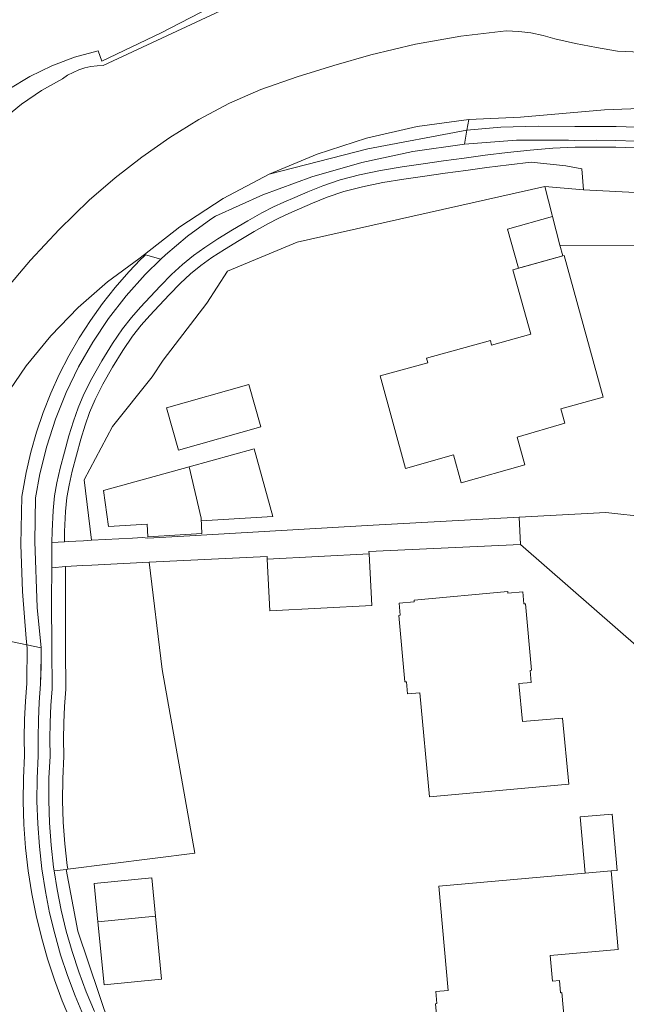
# Model space of a CAD drawing. Extents: x 140829 to 145054, y 448512 to 451778.
# Tile 137 of 152: x 144248 to 144292, y 450975 to 451046. Entities that reach past the tile are written whole.
import ezdxf

# ---------------------------------------------------------------- set-up
doc = ezdxf.new("R2010")
doc.units = 0
doc.header["$MEASUREMENT"] = 0
for name, color, linetype in [('geometrie2dBegroeidTerreindeel', 7, 'Continuous'), ('geometrie2dGebouwinstallatie', 7, 'Continuous'), ('geometrie2dGrondvlak', 7, 'Continuous'), ('geometrie2dOnbegroeidTerreindeel', 7, 'Continuous'), ('geometrie2dOndersteunendWaterdeel', 7, 'Continuous'), ('geometrie2dOverigeConstructie', 7, 'Continuous'), ('geometrie2dWaterdeel', 7, 'Continuous'), ('geometrie2dWegdeel', 7, 'Continuous')]:
    doc.layers.add(name, color=color, linetype=linetype)

msp = doc.modelspace()

# ---------------------------------------------------------------- linework, layer by layer
at = {"layer": 'geometrie2dBegroeidTerreindeel', "linetype": 'Continuous', "lineweight": 0}
for p, q in [((144284.785, 451038.99), (144290.873, 451039.537)), ((144290.873, 451039.537), (144296.972, 451039.743)), ((144277.277, 451038.31), (144281.015, 451038.82)), ((144281.015, 451038.82), (144280.886, 451038.043)), ((144280.886, 451038.043), (144281.015, 451038.82)), ((144281.015, 451038.82), (144284.785, 451038.99)), ((144273.6, 451037.48), (144277.277, 451038.31)), ((144283.361, 451038.263), (144280.886, 451038.043)), ((144280.886, 451038.043), (144283.361, 451038.263)), ((144286.064, 451038.352), (144283.361, 451038.263)), ((144283.361, 451038.263), (144286.064, 451038.352)), ((144283.361, 451038.263), (144283.361, 451038.263)), ((144288.729, 451038.308), (144286.064, 451038.352)), ((144286.064, 451038.352), (144288.729, 451038.308)), ((144290.282, 451038.326), (144288.729, 451038.308)), ((144288.729, 451038.308), (144290.282, 451038.326)), ((144291.727, 451038.311), (144290.282, 451038.326)), ((144290.282, 451038.326), (144291.727, 451038.311)), ((144293.185, 451038.26), (144291.727, 451038.311)), ((144291.727, 451038.311), (144293.185, 451038.26)), ((144270.003, 451036.32), (144273.6, 451037.48)), ((144280.886, 451038.043), (144273.687, 451036.697)), ((144273.687, 451036.697), (144280.886, 451038.043)), ((144280.886, 451038.043), (144280.718, 451037.041)), ((144280.718, 451037.041), (144280.886, 451038.043)), ((144273.687, 451036.697), (144266.527, 451034.851)), ((144266.527, 451034.851), (144273.687, 451036.697)), ((144280.705, 451037.04), (144276.959, 451036.503)), ((144280.718, 451037.041), (144280.705, 451037.04)), ((144284.483, 451037.315), (144280.718, 451037.041)), ((144288.26, 451037.325), (144284.483, 451037.315)), ((144285.472, 451036.611), (144287.119, 451036.742)), ((144287.119, 451036.742), (144288.739, 451036.808)), ((144288.727, 451037.308), (144288.26, 451037.325)), ((144290.283, 451037.326), (144288.727, 451037.308)), ((144288.739, 451036.808), (144290.282, 451036.826)), ((144290.282, 451036.826), (144291.693, 451036.811)), ((144291.704, 451037.311), (144290.283, 451037.326)), ((144291.693, 451036.811), (144293.109, 451036.762)), ((144293.135, 451037.261), (144291.704, 451037.311)), ((144266.527, 451034.851), (144270.003, 451036.32)), ((144276.959, 451036.503), (144273.26, 451035.706)), ((144279.196, 451035.815), (144280.682, 451036.016)), ((144280.682, 451036.016), (144282.222, 451036.224)), ((144282.222, 451036.224), (144283.829, 451036.43)), ((144283.829, 451036.43), (144285.472, 451036.611)), ((144273.26, 451035.706), (144269.626, 451034.654)), ((144274.613, 451035.124), (144276.178, 451035.381)), ((144276.178, 451035.381), (144277.711, 451035.606)), ((144277.711, 451035.606), (144279.196, 451035.815)), ((144280.803, 451035.126), (144282.34, 451035.333)), ((144282.34, 451035.333), (144280.803, 451035.126)), ((144282.34, 451035.333), (144283.935, 451035.538)), ((144283.935, 451035.538), (144282.34, 451035.333)), ((144283.935, 451035.538), (144285.557, 451035.717)), ((144285.557, 451035.717), (144283.935, 451035.538)), ((144285.557, 451035.717), (144288.061, 451035.454)), ((144288.061, 451035.454), (144285.557, 451035.717)), ((144288.061, 451035.454), (144289.224, 451035.231)), ((144289.224, 451035.231), (144288.061, 451035.454)), ((144263.192, 451033.082), (144266.527, 451034.851)), ((144269.626, 451034.654), (144266.073, 451033.35)), ((144266.527, 451034.851), (144266.527, 451034.851)), ((144271.683, 451034.445), (144273.089, 451034.817)), ((144273.089, 451034.817), (144274.613, 451035.124)), ((144276.317, 451034.494), (144277.839, 451034.717)), ((144277.839, 451034.717), (144276.317, 451034.494)), ((144277.839, 451034.717), (144279.318, 451034.926)), ((144279.318, 451034.926), (144277.839, 451034.717)), ((144279.318, 451034.926), (144280.803, 451035.126)), ((144280.803, 451035.126), (144279.318, 451034.926)), ((144289.224, 451035.231), (144289.364, 451033.726)), ((144289.364, 451033.726), (144289.224, 451035.231)), ((144286.547, 451033.968), (144268.559, 451029.925)), ((144269.322, 451033.573), (144270.424, 451034.015)), ((144270.424, 451034.015), (144271.683, 451034.445)), ((144271.943, 451033.585), (144273.292, 451033.942)), ((144273.292, 451033.942), (144271.943, 451033.585)), ((144273.292, 451033.942), (144274.774, 451034.241)), ((144274.774, 451034.241), (144273.292, 451033.942)), ((144274.774, 451034.241), (144276.317, 451034.494)), ((144276.317, 451034.494), (144274.774, 451034.241)), ((144286.547, 451033.968), (144289.364, 451033.726)), ((144287.642, 451029.688), (144286.547, 451033.968)), ((144286.547, 451033.968), (144286.547, 451033.968)), ((144289.364, 451033.726), (144286.547, 451033.968)), ((144266.073, 451033.35), (144262.626, 451031.804)), ((144267.591, 451032.826), (144268.382, 451033.17)), ((144268.382, 451033.17), (144269.322, 451033.573)), ((144269.666, 451032.743), (144270.737, 451033.172)), ((144270.737, 451033.172), (144269.666, 451032.743)), ((144270.737, 451033.172), (144271.943, 451033.585)), ((144271.943, 451033.585), (144270.737, 451033.172)), ((144289.364, 451033.726), (144342.143, 451030.959)), ((144342.143, 451030.959), (144289.364, 451033.726)), ((144260.028, 451031.034), (144263.192, 451033.082)), ((144265.993, 451032.036), (144266.839, 451032.475)), ((144266.839, 451032.475), (144267.591, 451032.826)), ((144268.738, 451032.345), (144269.666, 451032.743)), ((144269.666, 451032.743), (144268.738, 451032.345)), ((144262.626, 451031.804), (144262.284, 451031.575)), ((144264.975, 451031.46), (144265.993, 451032.036)), ((144266.421, 451031.246), (144267.236, 451031.669)), ((144267.236, 451031.669), (144266.421, 451031.246)), ((144267.236, 451031.669), (144267.96, 451032.007)), ((144267.96, 451032.007), (144267.236, 451031.669)), ((144267.96, 451032.007), (144268.738, 451032.345)), ((144268.738, 451032.345), (144267.96, 451032.007)), ((144257.47, 451029.024), (144260.028, 451031.034)), ((144262.284, 451031.575), (144260.601, 451030.345)), ((144263.873, 451030.805), (144264.975, 451031.46)), ((144265.426, 451030.682), (144266.421, 451031.246)), ((144266.421, 451031.246), (144265.426, 451030.682)), ((144260.601, 451030.345), (144259.009, 451029.002)), ((144262.805, 451030.145), (144263.873, 451030.805)), ((144264.34, 451030.037), (144265.426, 451030.682)), ((144265.426, 451030.682), (144264.34, 451030.037)), ((144261.026, 451028.941), (144261.863, 451029.535)), ((144261.863, 451029.535), (144262.805, 451030.145)), ((144263.285, 451029.386), (144264.34, 451030.037)), ((144264.34, 451030.037), (144263.285, 451029.386)), ((144268.559, 451029.925), (144263.512, 451027.8)), ((144310.022, 451029.643), (144287.642, 451029.688)), ((144257.065, 451028.706), (144257.47, 451029.024)), ((144257.393, 451028.852), (144257.192, 451028.643)), ((144257.192, 451028.643), (144257.393, 451028.852)), ((144257.552, 451029), (144257.393, 451028.852)), ((144257.393, 451028.852), (144257.552, 451029)), ((144257.47, 451029.024), (144257.552, 451029)), ((144257.552, 451029), (144257.47, 451029.024)), ((144257.47, 451029.024), (144257.47, 451029.024)), ((144257.552, 451029), (144258.655, 451028.676)), ((144258.655, 451028.676), (144257.552, 451029)), ((144259.009, 451029.002), (144258.655, 451028.676)), ((144260.235, 451028.299), (144261.026, 451028.941)), ((144262.367, 451028.791), (144263.285, 451029.386)), ((144263.285, 451029.386), (144262.367, 451028.791)), ((144254.779, 451027.03), (144257.065, 451028.706)), ((144257.192, 451028.643), (144256.346, 451027.767)), ((144256.346, 451027.767), (144257.192, 451028.643)), ((144258.655, 451028.676), (144257.527, 451027.562)), ((144259.437, 451027.556), (144260.235, 451028.299)), ((144260.824, 451027.62), (144261.57, 451028.225)), ((144261.57, 451028.225), (144260.824, 451027.62)), ((144261.57, 451028.225), (144262.367, 451028.791)), ((144262.367, 451028.791), (144261.57, 451028.225)), ((144256.346, 451027.767), (144255.353, 451026.632)), ((144255.353, 451026.632), (144256.346, 451027.767)), ((144257.527, 451027.562), (144256.143, 451026.018)), ((144258.64, 451026.745), (144259.437, 451027.556)), ((144260.063, 451026.912), (144260.824, 451027.62)), ((144260.824, 451027.62), (144260.063, 451026.912)), ((144263.512, 451027.8), (144261.988, 451025.476)), ((144252.645, 451025.164), (144254.779, 451027.03)), ((144257.877, 451025.934), (144258.64, 451026.745)), ((144259.288, 451026.123), (144260.063, 451026.912)), ((144260.063, 451026.912), (144259.288, 451026.123)), ((144255.353, 451026.632), (144254.417, 451025.45)), ((144254.417, 451025.45), (144255.353, 451026.632)), ((144256.143, 451026.018), (144254.87, 451024.379)), ((144258.534, 451025.321), (144259.288, 451026.123)), ((144259.288, 451026.123), (144258.534, 451025.321)), ((144254.417, 451025.45), (144253.54, 451024.224)), ((144253.54, 451024.224), (144254.417, 451025.45)), ((144257.182, 451025.185), (144257.877, 451025.934)), ((144257.849, 451024.583), (144258.534, 451025.321)), ((144258.534, 451025.321), (144257.849, 451024.583)), ((144261.988, 451025.476), (144258.836, 451021.33)), ((144250.67, 451023.119), (144252.645, 451025.164)), ((144256.537, 451024.452), (144257.182, 451025.185)), ((144257.229, 451023.878), (144257.849, 451024.583)), ((144257.849, 451024.583), (144257.229, 451023.878)), ((144253.54, 451024.224), (144252.725, 451022.956)), ((144252.725, 451022.956), (144253.54, 451024.224)), ((144254.87, 451024.379), (144253.714, 451022.656)), ((144255.879, 451023.612), (144256.537, 451024.452)), ((144256.603, 451023.08), (144257.229, 451023.878)), ((144257.229, 451023.878), (144256.603, 451023.08)), ((144248.876, 451020.924), (144250.67, 451023.119)), ((144255.148, 451022.545), (144255.879, 451023.612)), ((144255.901, 451022.054), (144256.603, 451023.08)), ((144256.603, 451023.08), (144255.901, 451022.054)), ((144252.725, 451022.956), (144251.971, 451021.649)), ((144251.971, 451021.649), (144252.725, 451022.956)), ((144253.714, 451022.656), (144252.682, 451020.857)), ((144254.372, 451021.293), (144255.148, 451022.545)), ((144251.971, 451021.649), (144251.284, 451020.306)), ((144251.284, 451020.306), (144251.971, 451021.649)), ((144255.145, 451020.835), (144255.901, 451022.054)), ((144255.901, 451022.054), (144255.145, 451020.835)), ((144253.649, 451020.014), (144254.372, 451021.293)), ((144258.836, 451021.33), (144258.029, 451020.131)), ((144247.283, 451018.58), (144248.876, 451020.924)), ((144251.284, 451020.306), (144250.664, 451018.932)), ((144250.664, 451018.932), (144251.284, 451020.306)), ((144252.682, 451020.857), (144251.777, 451018.99)), ((144254.441, 451019.59), (144255.145, 451020.835)), ((144255.145, 451020.835), (144254.441, 451019.59)), ((144253.069, 451018.869), (144253.649, 451020.014)), ((144253.884, 451018.489), (144254.441, 451019.59)), ((144254.441, 451019.59), (144253.884, 451018.489)), ((144258.025, 451020.126), (144255.143, 451016.516)), ((144258.029, 451020.131), (144258.025, 451020.126)), ((144250.664, 451018.932), (144250.111, 451017.529)), ((144250.111, 451017.529), (144250.664, 451018.932)), ((144251.777, 451018.99), (144251.006, 451017.064)), ((144252.644, 451017.873), (144253.069, 451018.869)), ((144253.483, 451017.548), (144253.884, 451018.489)), ((144253.884, 451018.489), (144253.483, 451017.548)), ((144250.111, 451017.529), (144249.627, 451016.101)), ((144249.627, 451016.101), (144250.111, 451017.529)), ((144252.306, 451016.904), (144252.644, 451017.873)), ((144253.161, 451016.626), (144253.483, 451017.548)), ((144253.483, 451017.548), (144253.161, 451016.626)), ((144251.006, 451017.064), (144250.37, 451015.09)), ((144251.986, 451015.84), (144252.306, 451016.904)), ((144249.627, 451016.101), (144249.215, 451014.651)), ((144249.215, 451014.651), (144249.627, 451016.101)), ((144252.849, 451015.59), (144253.161, 451016.626)), ((144253.161, 451016.626), (144252.849, 451015.59)), ((144255.143, 451016.516), (144253.102, 451012.644)), ((144251.659, 451014.665), (144251.986, 451015.84)), ((144252.527, 451014.433), (144252.849, 451015.59)), ((144252.849, 451015.59), (144252.527, 451014.433)), ((144249.215, 451014.651), (144248.874, 451013.181)), ((144248.874, 451013.181), (144249.215, 451014.651)), ((144250.37, 451015.09), (144249.874, 451013.076)), ((144251.356, 451013.489), (144251.659, 451014.665)), ((144252.229, 451013.275), (144252.527, 451014.433)), ((144252.527, 451014.433), (144252.229, 451013.275)), ((144248.874, 451013.181), (144248.607, 451011.708)), ((144248.607, 451011.708), (144248.874, 451013.181)), ((144249.874, 451013.076), (144249.564, 451011.347)), ((144251.11, 451012.428), (144251.356, 451013.489)), ((144251.991, 451012.246), (144252.229, 451013.275)), ((144252.229, 451013.275), (144251.991, 451012.246)), ((144250.94, 451011.488), (144251.11, 451012.428)), ((144253.102, 451012.644), (144253.628, 451008.255)), ((144248.607, 451011.708), (144248.566, 451011.432)), ((144248.566, 451011.432), (144248.607, 451011.708)), ((144251.83, 451011.362), (144251.991, 451012.246)), ((144251.991, 451012.246), (144251.83, 451011.362)), ((144248.566, 451011.432), (144248.501, 451007.956)), ((144248.501, 451007.956), (144248.566, 451011.432)), ((144249.564, 451011.347), (144249.5, 451008.173)), ((144250.83, 451010.409), (144250.94, 451011.488)), ((144251.726, 451010.345), (144251.83, 451011.362)), ((144251.83, 451011.362), (144251.726, 451010.345)), ((144250.765, 451008.905), (144250.83, 451010.409)), ((144251.663, 451008.88), (144251.726, 451010.345)), ((144251.726, 451010.345), (144251.663, 451008.88)), ((144250.754, 451008.103), (144250.765, 451008.905)), ((144251.653, 451008.151), (144251.663, 451008.88)), ((144251.663, 451008.88), (144251.653, 451008.151)), ((144249.5, 451008.173), (144249.681, 451003.362)), ((144251.653, 451008.151), (144250.754, 451008.103)), ((144251.93, 451008.165), (144251.653, 451008.151)), ((144253.05, 451008.225), (144251.93, 451008.165)), ((144253.628, 451008.255), (144253.05, 451008.225)), ((144253.628, 451008.255), (144253.628, 451008.255)), ((144248.501, 451007.956), (144248.605, 451004.524)), ((144248.605, 451004.524), (144248.501, 451007.956)), ((144253.652, 451006.456), (144257.81, 451006.661)), ((144257.81, 451006.661), (144258.76, 450998.854)), ((144250.73, 451003.929), (144250.735, 451006.258)), ((144250.735, 451006.258), (144251.735, 451006.339)), ((144251.735, 451006.256), (144251.73, 451003.928)), ((144251.73, 451003.928), (144251.735, 451006.256)), ((144251.735, 451006.339), (144252.96, 451006.422)), ((144251.735, 451006.339), (144251.735, 451006.256)), ((144251.735, 451006.256), (144251.735, 451006.339)), ((144252.96, 451006.422), (144253.652, 451006.456)), ((144248.605, 451004.524), (144248.876, 451001.11)), ((144248.876, 451001.11), (144248.605, 451004.524)), ((144250.738, 451000.372), (144250.73, 451003.929)), ((144251.73, 451003.928), (144251.738, 451000.377)), ((144251.738, 451000.377), (144251.73, 451003.928)), ((144249.681, 451003.362), (144249.957, 451000.431)), ((144248.926, 451000.653), (144239.781, 451002.62)), ((144239.781, 451002.62), (144248.926, 451000.653)), ((144248.876, 451001.11), (144248.926, 451000.653)), ((144248.926, 451000.653), (144248.876, 451001.11)), ((144249.957, 451000.431), (144248.926, 451000.653)), ((144248.926, 451000.653), (144248.926, 451000.653)), ((144248.926, 451000.653), (144248.956, 451000.38)), ((144248.956, 451000.38), (144248.926, 451000.653)), ((144248.926, 451000.653), (144249.957, 451000.431)), ((144248.956, 451000.38), (144248.937, 450998.076)), ((144248.937, 450998.076), (144248.956, 451000.38)), ((144249.957, 451000.431), (144249.963, 450999.771)), ((144250.761, 450997.463), (144250.738, 451000.372)), ((144251.738, 451000.377), (144251.761, 450997.432)), ((144251.761, 450997.432), (144251.738, 451000.377)), ((144249.963, 450999.771), (144249.928, 450997.791)), ((144258.76, 450998.854), (144261.12, 450985.518)), ((144248.937, 450998.076), (144248.929, 450997.846)), ((144248.929, 450997.846), (144248.937, 450998.076)), ((144248.929, 450997.846), (144248.832, 450996.557)), ((144248.832, 450996.557), (144248.929, 450997.846)), ((144249.928, 450997.791), (144249.83, 450996.495)), ((144250.674, 450996.244), (144250.761, 450997.463)), ((144251.761, 450997.432), (144251.672, 450996.187)), ((144251.672, 450996.187), (144251.761, 450997.432)), ((144248.832, 450996.557), (144248.768, 450995.231)), ((144248.768, 450995.231), (144248.832, 450996.557)), ((144249.83, 450996.495), (144249.767, 450995.198)), ((144250.621, 450995.023), (144250.674, 450996.244)), ((144251.672, 450996.187), (144251.621, 450994.993)), ((144251.621, 450994.993), (144251.672, 450996.187)), ((144248.768, 450995.231), (144248.744, 450993.902)), ((144248.744, 450993.902), (144248.768, 450995.231)), ((144249.767, 450995.198), (144249.744, 450993.898)), ((144250.601, 450993.801), (144250.621, 450995.023)), ((144251.621, 450994.993), (144251.601, 450993.799)), ((144251.601, 450993.799), (144251.621, 450994.993)), ((144248.744, 450993.902), (144248.756, 450992.618)), ((144248.756, 450992.618), (144248.744, 450993.902)), ((144249.744, 450993.898), (144249.756, 450992.599)), ((144250.615, 450992.579), (144250.601, 450993.801)), ((144251.601, 450993.799), (144251.615, 450992.56)), ((144251.615, 450992.56), (144251.601, 450993.799)), ((144248.756, 450992.618), (144248.676, 450990.98)), ((144248.676, 450990.98), (144248.756, 450992.618)), ((144249.756, 450992.599), (144249.676, 450990.952)), ((144250.535, 450990.96), (144250.615, 450992.579)), ((144251.615, 450992.56), (144251.535, 450990.931)), ((144251.535, 450990.931), (144251.615, 450992.56)), ((144248.676, 450990.98), (144248.662, 450989.291)), ((144248.662, 450989.291), (144248.676, 450990.98)), ((144249.676, 450990.952), (144249.662, 450989.303)), ((144250.52, 450989.339), (144250.535, 450990.96)), ((144251.535, 450990.931), (144251.52, 450989.351)), ((144251.52, 450989.351), (144251.535, 450990.931)), ((144248.662, 450989.291), (144248.717, 450987.601)), ((144248.717, 450987.601), (144248.662, 450989.291)), ((144248.662, 450989.291), (144248.662, 450989.291)), ((144249.662, 450989.303), (144249.716, 450987.654)), ((144250.571, 450987.719), (144250.52, 450989.339)), ((144251.52, 450989.351), (144251.57, 450987.772)), ((144251.57, 450987.772), (144251.52, 450989.351)), ((144248.717, 450987.601), (144248.84, 450985.916)), ((144248.84, 450985.916), (144248.717, 450987.601)), ((144249.716, 450987.654), (144249.836, 450986.009)), ((144250.69, 450986.103), (144250.571, 450987.719)), ((144251.57, 450987.772), (144251.685, 450986.195)), ((144251.685, 450986.195), (144251.57, 450987.772)), ((144251.57, 450987.772), (144251.57, 450987.772)), ((144248.84, 450985.916), (144249.032, 450984.236)), ((144249.032, 450984.236), (144248.84, 450985.916)), ((144249.836, 450986.009), (144250.023, 450984.37)), ((144250.873, 450984.491), (144250.69, 450986.103)), ((144251.685, 450986.195), (144251.865, 450984.626)), ((144251.865, 450984.626), (144251.685, 450986.195)), ((144261.12, 450985.518), (144251.907, 450984.348)), ((144250.915, 450984.226), (144250.873, 450984.491)), ((144251.865, 450984.626), (144251.902, 450984.381)), ((144251.902, 450984.381), (144251.865, 450984.626)), ((144249.032, 450984.236), (144249.293, 450982.566)), ((144249.293, 450982.566), (144249.032, 450984.236)), ((144250.023, 450984.37), (144250.278, 450982.741)), ((144250.915, 450984.226), (144251.783, 450984.333)), ((144251.783, 450984.333), (144250.915, 450984.226)), ((144251.123, 450982.89), (144250.915, 450984.226)), ((144250.915, 450984.226), (144250.915, 450984.226)), ((144251.907, 450984.348), (144251.783, 450984.333)), ((144251.783, 450984.333), (144252.622, 450979.851)), ((144251.902, 450984.381), (144251.907, 450984.348)), ((144251.907, 450984.348), (144251.902, 450984.381)), ((144249.293, 450982.566), (144249.607, 450980.979)), ((144249.607, 450980.979), (144249.293, 450982.566)), ((144250.278, 450982.741), (144250.584, 450981.193)), ((144251.426, 450981.368), (144251.123, 450982.89)), ((144251.123, 450982.89), (144251.123, 450982.89)), ((144249.607, 450980.979), (144249.986, 450979.405)), ((144249.986, 450979.405), (144249.607, 450980.979)), ((144250.584, 450981.193), (144250.953, 450979.659)), ((144251.789, 450979.859), (144251.426, 450981.368)), ((144250.953, 450979.659), (144251.384, 450978.141)), ((144252.214, 450978.366), (144251.789, 450979.859)), ((144252.622, 450979.851), (144256.909, 450967.234)), ((144249.986, 450979.405), (144250.428, 450977.849)), ((144250.428, 450977.849), (144249.986, 450979.405)), ((144251.384, 450978.141), (144251.877, 450976.642)), ((144252.7, 450976.892), (144252.214, 450978.366)), ((144250.428, 450977.849), (144250.933, 450976.31)), ((144250.933, 450976.31), (144250.428, 450977.849)), ((144251.877, 450976.642), (144252.43, 450975.164)), ((144253.244, 450975.438), (144252.7, 450976.892)), ((144250.933, 450976.31), (144251.501, 450974.795)), ((144251.501, 450974.795), (144250.933, 450976.31)), ((144252.43, 450975.164), (144253.043, 450973.71)), ((144253.849, 450974.009), (144253.244, 450975.438)), ((144251.501, 450974.795), (144252.105, 450973.361)), ((144252.105, 450973.361), (144251.501, 450974.795))]:
    msp.add_line(p, q, dxfattribs=at)
at = {"layer": 'geometrie2dGebouwinstallatie', "linetype": 'Continuous', "lineweight": 0}
for p, q in [((144283.845, 451030.868), (144287.109, 451031.77)), ((144287.109, 451031.77), (144287.642, 451029.688)), ((144284.632, 451028.022), (144283.845, 451030.868)), ((144287.642, 451029.688), (144287.856, 451028.913)), ((144287.856, 451028.913), (144284.632, 451028.022)), ((144284.632, 451028.022), (144284.632, 451028.022)), ((144260.705, 451013.588), (144265.442, 451014.894)), ((144265.442, 451014.894), (144266.797, 451009.98)), ((144261.577, 451009.85), (144260.705, 451013.588)), ((144261.586, 451009.669), (144261.577, 451009.85)), ((144266.797, 451009.98), (144261.586, 451009.669)), ((144261.586, 451009.669), (144261.586, 451009.669)), ((144254.093, 450980.535), (144258.272, 450980.943)), ((144258.272, 450980.943), (144258.719, 450976.364)), ((144254.539, 450975.957), (144254.093, 450980.535)), ((144254.093, 450980.535), (144254.093, 450980.535)), ((144258.719, 450976.364), (144254.539, 450975.957))]:
    msp.add_line(p, q, dxfattribs=at)
at = {"layer": 'geometrie2dGrondvlak', "linetype": 'Continuous', "lineweight": 0}
for p, q in [((144284.225, 451027.91), (144287.945, 451028.938)), ((144287.945, 451028.938), (144290.784, 451018.664)), ((144285.519, 451023.226), (144284.225, 451027.91)), ((144282.676, 451022.44), (144285.519, 451023.226)), ((144285.519, 451023.226), (144285.519, 451023.226)), ((144277.953, 451021.477), (144282.588, 451022.758)), ((144282.588, 451022.758), (144282.676, 451022.44)), ((144274.58, 451020.202), (144278.041, 451021.158)), ((144278.041, 451021.158), (144277.953, 451021.477)), ((144276.437, 451013.475), (144274.58, 451020.202)), ((144290.784, 451018.664), (144287.698, 451017.811)), ((144287.698, 451017.811), (144287.987, 451016.751)), ((144287.987, 451016.751), (144284.528, 451015.75)), ((144284.528, 451015.75), (144285.094, 451013.73)), ((144279.906, 451014.473), (144276.437, 451013.475)), ((144280.481, 451012.419), (144279.906, 451014.473)), ((144254.495, 451011.875), (144260.705, 451013.588)), ((144260.705, 451013.588), (144261.577, 451009.85)), ((144285.094, 451013.73), (144280.481, 451012.419)), ((144254.851, 451009.266), (144254.495, 451011.875)), ((144254.495, 451011.875), (144254.495, 451011.875)), ((144261.577, 451009.85), (144261.633, 451008.747)), ((144257.676, 451009.435), (144254.851, 451009.266)), ((144257.705, 451008.494), (144257.676, 451009.435)), ((144261.633, 451008.747), (144257.705, 451008.494)), ((144266.386, 451006.886), (144273.777, 451007.277)), ((144266.586, 451003.117), (144266.386, 451006.886)), ((144273.777, 451007.277), (144273.976, 451003.507)), ((144273.777, 451007.277), (144273.777, 451007.277)), ((144277.046, 451003.894), (144283.852, 451004.523)), ((144283.852, 451004.523), (144283.863, 451004.413)), ((144283.863, 451004.413), (144284.95, 451004.514)), ((144284.95, 451004.514), (144285.032, 451003.636)), ((144284.95, 451004.514), (144284.95, 451004.514)), ((144275.967, 451003.683), (144277.056, 451003.784)), ((144277.056, 451003.784), (144277.046, 451003.894)), ((144273.976, 451003.507), (144266.586, 451003.117)), ((144276.049, 451002.805), (144275.967, 451003.683)), ((144285.032, 451003.636), (144285.141, 451003.646)), ((144285.141, 451003.646), (144285.588, 450998.816)), ((144275.939, 451002.795), (144276.049, 451002.805)), ((144276.386, 450997.965), (144275.939, 451002.795)), ((144285.588, 450998.816), (144285.478, 450998.803)), ((144285.478, 450998.803), (144285.559, 450997.926)), ((144276.496, 450997.975), (144276.386, 450997.965)), ((144276.576, 450997.096), (144276.496, 450997.975)), ((144285.559, 450997.926), (144284.663, 450997.844)), ((144284.663, 450997.844), (144284.919, 450995.076)), ((144277.475, 450997.18), (144276.576, 450997.096)), ((144278.174, 450989.612), (144277.475, 450997.18)), ((144284.919, 450995.076), (144287.825, 450995.331)), ((144287.825, 450995.331), (144288.28, 450990.525)), ((144288.28, 450990.525), (144278.174, 450989.612)), ((144289.113, 450988.159), (144291.431, 450988.364)), ((144289.476, 450984.061), (144289.113, 450988.159)), ((144291.431, 450988.364), (144291.794, 450984.267)), ((144278.858, 450983.119), (144289.476, 450984.061)), ((144291.368, 450984.229), (144289.476, 450984.061)), ((144289.476, 450984.061), (144291.368, 450984.229)), ((144289.476, 450984.061), (144289.476, 450984.061)), ((144291.794, 450984.267), (144291.368, 450984.229)), ((144291.368, 450984.229), (144291.874, 450978.522)), ((144291.368, 450984.229), (144291.368, 450984.229)), ((144253.821, 450983.322), (144258.001, 450983.73)), ((144254.093, 450980.535), (144253.821, 450983.322)), ((144253.821, 450983.322), (144253.821, 450983.322)), ((144258.001, 450983.73), (144258.272, 450980.943)), ((144279.53, 450975.54), (144278.858, 450983.119)), ((144258.272, 450980.943), (144254.093, 450980.535)), ((144291.874, 450978.522), (144286.924, 450978.083)), ((144286.924, 450978.083), (144287.091, 450976.21)), ((144287.091, 450976.21), (144287.599, 450976.256)), ((144287.599, 450976.256), (144287.676, 450975.379)), ((144278.635, 450975.46), (144279.53, 450975.54)), ((144278.712, 450974.584), (144278.635, 450975.46)), ((144287.676, 450975.379), (144287.786, 450975.389)), ((144287.786, 450975.389), (144288.214, 450970.568)), ((144278.603, 450974.573), (144278.712, 450974.584)), ((144279.03, 450969.753), (144278.603, 450974.573))]:
    msp.add_line(p, q, dxfattribs=at)
at = {"layer": 'geometrie2dOnbegroeidTerreindeel', "linetype": 'Continuous', "lineweight": 0}
for p, q in [((144262.934, 451047.32), (144258.68, 451045.129)), ((144258.68, 451045.129), (144254.376, 451043.068)), ((144254.114, 451043.827), (144252.395, 451043.362)), ((144254.376, 451043.068), (144254.114, 451043.827)), ((144252.395, 451043.362), (144250.737, 451042.738)), ((144250.737, 451042.738), (144249.139, 451041.963)), ((144249.139, 451041.963), (144247.622, 451041.039)), ((144268.559, 451029.925), (144286.547, 451033.968)), ((144286.547, 451033.968), (144287.642, 451029.688)), ((144263.512, 451027.8), (144268.559, 451029.925)), ((144287.642, 451029.688), (144310.022, 451029.643)), ((144287.945, 451028.938), (144284.225, 451027.91)), ((144290.784, 451018.664), (144287.945, 451028.938)), ((144261.988, 451025.476), (144263.512, 451027.8)), ((144284.225, 451027.91), (144285.519, 451023.226)), ((144258.836, 451021.33), (144261.988, 451025.476)), ((144285.519, 451023.226), (144282.676, 451022.44)), ((144285.519, 451023.226), (144285.519, 451023.226)), ((144282.588, 451022.758), (144277.953, 451021.477)), ((144282.676, 451022.44), (144282.588, 451022.758)), ((144258.029, 451020.131), (144258.836, 451021.33)), ((144278.041, 451021.158), (144274.58, 451020.202)), ((144277.953, 451021.477), (144278.041, 451021.158)), ((144255.143, 451016.516), (144258.025, 451020.126)), ((144258.025, 451020.126), (144258.029, 451020.131)), ((144265.041, 451019.571), (144259.078, 451017.876)), ((144265.916, 451016.494), (144265.041, 451019.571)), ((144274.58, 451020.202), (144276.437, 451013.475)), ((144287.698, 451017.811), (144290.784, 451018.664)), ((144259.078, 451017.876), (144259.953, 451014.798)), ((144259.078, 451017.876), (144259.078, 451017.876)), ((144287.987, 451016.751), (144287.698, 451017.811)), ((144284.528, 451015.75), (144287.987, 451016.751)), ((144253.102, 451012.644), (144255.143, 451016.516)), ((144259.953, 451014.798), (144265.916, 451016.494)), ((144285.094, 451013.73), (144284.528, 451015.75)), ((144276.437, 451013.475), (144279.906, 451014.473)), ((144279.906, 451014.473), (144280.481, 451012.419)), ((144260.705, 451013.588), (144254.495, 451011.875)), ((144261.577, 451009.85), (144260.705, 451013.588)), ((144280.481, 451012.419), (144285.094, 451013.73)), ((144253.628, 451008.255), (144253.102, 451012.644)), ((144254.495, 451011.875), (144254.851, 451009.266)), ((144254.495, 451011.875), (144254.495, 451011.875)), ((144290.982, 451010.26), (144284.685, 451009.922)), ((144309.089, 451008.355), (144290.982, 451010.26)), ((144261.633, 451008.747), (144261.577, 451009.85)), ((144284.685, 451009.922), (144273.654, 451009.33)), ((144254.851, 451009.266), (144257.676, 451009.435)), ((144257.676, 451009.435), (144257.705, 451008.494)), ((144273.654, 451009.33), (144260.767, 451008.576)), ((144256.611, 451008.415), (144253.628, 451008.255)), ((144253.628, 451008.255), (144253.628, 451008.255)), ((144257.327, 451008.454), (144256.611, 451008.415)), ((144257.714, 451008.408), (144257.327, 451008.454)), ((144257.705, 451008.494), (144261.633, 451008.747)), ((144260.767, 451008.576), (144257.714, 451008.408)), ((144273.768, 451007.443), (144284.774, 451007.941)), ((144273.777, 451007.277), (144273.768, 451007.443)), ((144284.774, 451007.941), (144293.566, 451000.261)), ((144257.81, 451006.661), (144266.377, 451007.081)), ((144258.76, 450998.854), (144257.81, 451006.661)), ((144266.377, 451007.081), (144266.386, 451006.886)), ((144266.386, 451006.886), (144266.586, 451003.117)), ((144273.976, 451003.507), (144273.777, 451007.277)), ((144283.852, 451004.523), (144277.046, 451003.894)), ((144283.863, 451004.413), (144283.852, 451004.523)), ((144284.95, 451004.514), (144283.863, 451004.413)), ((144285.032, 451003.636), (144284.95, 451004.514)), ((144284.95, 451004.514), (144284.95, 451004.514)), ((144277.056, 451003.784), (144275.967, 451003.683)), ((144277.046, 451003.894), (144277.056, 451003.784)), ((144266.586, 451003.117), (144273.976, 451003.507)), ((144275.967, 451003.683), (144276.049, 451002.805)), ((144285.141, 451003.646), (144285.032, 451003.636)), ((144285.588, 450998.816), (144285.141, 451003.646)), ((144276.049, 451002.805), (144275.939, 451002.795)), ((144275.939, 451002.795), (144276.386, 450997.965)), ((144261.12, 450985.518), (144258.76, 450998.854)), ((144285.478, 450998.803), (144285.588, 450998.816)), ((144285.559, 450997.926), (144285.478, 450998.803)), ((144276.386, 450997.965), (144276.496, 450997.975)), ((144276.496, 450997.975), (144276.576, 450997.096)), ((144284.663, 450997.844), (144285.559, 450997.926)), ((144284.919, 450995.076), (144284.663, 450997.844)), ((144276.576, 450997.096), (144277.475, 450997.18)), ((144277.475, 450997.18), (144278.174, 450989.612)), ((144287.825, 450995.331), (144284.919, 450995.076)), ((144288.28, 450990.525), (144287.825, 450995.331)), ((144278.174, 450989.612), (144288.28, 450990.525)), ((144291.431, 450988.364), (144289.113, 450988.159)), ((144289.113, 450988.159), (144289.476, 450984.061)), ((144291.794, 450984.267), (144291.431, 450988.364)), ((144251.907, 450984.348), (144261.12, 450985.518)), ((144251.783, 450984.333), (144251.907, 450984.348)), ((144252.622, 450979.851), (144251.783, 450984.333)), ((144289.476, 450984.061), (144278.858, 450983.119)), ((144291.368, 450984.229), (144291.794, 450984.267)), ((144291.874, 450978.522), (144291.368, 450984.229)), ((144291.368, 450984.229), (144291.368, 450984.229)), ((144258.001, 450983.73), (144253.821, 450983.322)), ((144253.821, 450983.322), (144254.093, 450980.535)), ((144253.821, 450983.322), (144253.821, 450983.322)), ((144258.272, 450980.943), (144258.001, 450983.73)), ((144278.858, 450983.119), (144279.53, 450975.54)), ((144254.093, 450980.535), (144258.272, 450980.943)), ((144256.909, 450967.234), (144252.622, 450979.851)), ((144286.924, 450978.083), (144291.874, 450978.522)), ((144287.091, 450976.21), (144286.924, 450978.083)), ((144287.599, 450976.256), (144287.091, 450976.21)), ((144287.676, 450975.379), (144287.599, 450976.256)), ((144279.53, 450975.54), (144278.635, 450975.46)), ((144278.635, 450975.46), (144278.712, 450974.584)), ((144287.786, 450975.389), (144287.676, 450975.379)), ((144288.214, 450970.568), (144287.786, 450975.389)), ((144278.712, 450974.584), (144278.603, 450974.573)), ((144278.603, 450974.573), (144279.03, 450969.753))]:
    msp.add_line(p, q, dxfattribs=at)
at = {"layer": 'geometrie2dOndersteunendWaterdeel', "linetype": 'Continuous', "lineweight": 0}
for p, q in [((144263.355, 451046.892), (144254.477, 451042.758)), ((144258.68, 451045.129), (144262.934, 451047.32)), ((144280.439, 451044.878), (144283.748, 451045.267)), ((144283.748, 451045.267), (144284.648, 451045.23)), ((144254.376, 451043.068), (144258.68, 451045.129)), ((144277.151, 451044.289), (144280.439, 451044.878)), ((144284.648, 451045.23), (144285.538, 451045.122)), ((144285.538, 451045.122), (144286.418, 451044.934)), ((144286.418, 451044.934), (144287.279, 451044.687)), ((144287.279, 451044.687), (144288.78, 451044.351)), ((144252.395, 451043.362), (144254.114, 451043.827)), ((144254.114, 451043.827), (144254.376, 451043.068)), ((144273.913, 451043.521), (144277.151, 451044.289)), ((144288.78, 451044.351), (144290.291, 451044.055)), ((144290.291, 451044.055), (144291.811, 451043.799)), ((144250.737, 451042.738), (144252.395, 451043.362)), ((144271.225, 451042.763), (144273.913, 451043.521)), ((144291.811, 451043.799), (144293.481, 451043.724)), ((144249.139, 451041.963), (144250.737, 451042.738)), ((144252.708, 451042.433), (144252.288, 451042.252)), ((144253.137, 451042.574), (144252.708, 451042.433)), ((144253.577, 451042.675), (144253.137, 451042.574)), ((144254.027, 451042.737), (144253.577, 451042.675)), ((144254.477, 451042.758), (144254.027, 451042.737)), ((144268.558, 451041.926), (144271.225, 451042.763)), ((144247.622, 451041.039), (144249.139, 451041.963)), ((144251.52, 451041.79), (144249.992, 451040.926)), ((144251.889, 451042.041), (144251.52, 451041.79)), ((144252.288, 451042.252), (144251.889, 451042.041)), ((144265.921, 451041.019), (144268.558, 451041.926)), ((144263.644, 451040.003), (144265.921, 451041.019)), ((144249.992, 451040.926), (144248.545, 451039.932)), ((144248.545, 451039.932), (144247.178, 451038.818)), ((144261.427, 451038.837), (144263.644, 451040.003)), ((144290.873, 451039.537), (144284.785, 451038.99)), ((144296.972, 451039.743), (144290.873, 451039.537)), ((144259.301, 451037.531), (144261.427, 451038.837)), ((144281.015, 451038.82), (144277.277, 451038.31)), ((144284.785, 451038.99), (144281.015, 451038.82)), ((144277.277, 451038.31), (144273.6, 451037.48)), ((144257.285, 451036.096), (144259.301, 451037.531)), ((144273.6, 451037.48), (144270.003, 451036.32)), ((144255.339, 451034.581), (144257.285, 451036.096)), ((144270.003, 451036.32), (144266.527, 451034.851)), ((144253.463, 451032.966), (144255.339, 451034.581)), ((144266.527, 451034.851), (144263.192, 451033.082)), ((144251.269, 451030.84), (144253.463, 451032.966)), ((144263.192, 451033.082), (144260.028, 451031.034)), ((144260.028, 451031.034), (144257.47, 451029.024)), ((144249.186, 451028.605), (144251.269, 451030.84)), ((144257.47, 451029.024), (144257.065, 451028.706)), ((144247.212, 451026.269), (144249.186, 451028.605)), ((144257.065, 451028.706), (144254.779, 451027.03)), ((144254.779, 451027.03), (144252.645, 451025.164)), ((144252.645, 451025.164), (144250.67, 451023.119)), ((144250.67, 451023.119), (144248.876, 451020.924)), ((144248.876, 451020.924), (144247.283, 451018.58))]:
    msp.add_line(p, q, dxfattribs=at)
at = {"layer": 'geometrie2dOverigeConstructie', "linetype": 'Continuous', "lineweight": 0}
for p, q in [((144283.748, 451045.267), (144280.439, 451044.878)), ((144284.648, 451045.23), (144283.748, 451045.267)), ((144280.439, 451044.878), (144277.151, 451044.289)), ((144285.538, 451045.122), (144284.648, 451045.23)), ((144286.418, 451044.934), (144285.538, 451045.122)), ((144287.279, 451044.687), (144286.418, 451044.934)), ((144288.78, 451044.351), (144287.279, 451044.687)), ((144277.151, 451044.289), (144273.913, 451043.521)), ((144290.291, 451044.055), (144288.78, 451044.351)), ((144291.811, 451043.799), (144290.291, 451044.055)), ((144273.913, 451043.521), (144271.225, 451042.763)), ((144293.481, 451043.724), (144291.811, 451043.799)), ((144271.225, 451042.763), (144268.558, 451041.926)), ((144268.558, 451041.926), (144265.921, 451041.019)), ((144265.921, 451041.019), (144263.644, 451040.003)), ((144263.644, 451040.003), (144261.427, 451038.837)), ((144261.427, 451038.837), (144259.301, 451037.531)), ((144259.301, 451037.531), (144257.285, 451036.096)), ((144257.285, 451036.096), (144255.339, 451034.581)), ((144255.339, 451034.581), (144253.463, 451032.966)), ((144253.463, 451032.966), (144251.269, 451030.84)), ((144251.269, 451030.84), (144249.186, 451028.605)), ((144249.186, 451028.605), (144247.212, 451026.269)), ((144259.078, 451017.876), (144265.041, 451019.571)), ((144265.041, 451019.571), (144265.916, 451016.494)), ((144259.953, 451014.798), (144259.078, 451017.876)), ((144259.078, 451017.876), (144259.078, 451017.876)), ((144265.916, 451016.494), (144259.953, 451014.798))]:
    msp.add_line(p, q, dxfattribs=at)
at = {"layer": 'geometrie2dWaterdeel', "linetype": 'Continuous', "lineweight": 0}
for p, q in [((144254.477, 451042.758), (144263.355, 451046.892)), ((144283.748, 451045.267), (144280.439, 451044.878)), ((144284.648, 451045.23), (144283.748, 451045.267)), ((144280.439, 451044.878), (144277.151, 451044.289)), ((144285.538, 451045.122), (144284.648, 451045.23)), ((144286.418, 451044.934), (144285.538, 451045.122)), ((144287.279, 451044.687), (144286.418, 451044.934)), ((144288.78, 451044.351), (144287.279, 451044.687)), ((144277.151, 451044.289), (144273.913, 451043.521)), ((144290.291, 451044.055), (144288.78, 451044.351)), ((144291.811, 451043.799), (144290.291, 451044.055)), ((144273.913, 451043.521), (144271.225, 451042.763)), ((144293.481, 451043.724), (144291.811, 451043.799)), ((144252.288, 451042.252), (144252.708, 451042.433)), ((144252.708, 451042.433), (144253.137, 451042.574)), ((144253.137, 451042.574), (144253.577, 451042.675)), ((144253.577, 451042.675), (144254.027, 451042.737)), ((144254.027, 451042.737), (144254.477, 451042.758)), ((144271.225, 451042.763), (144268.558, 451041.926)), ((144249.992, 451040.926), (144251.52, 451041.79)), ((144251.52, 451041.79), (144251.889, 451042.041)), ((144251.889, 451042.041), (144252.288, 451042.252)), ((144268.558, 451041.926), (144265.921, 451041.019)), ((144265.921, 451041.019), (144263.644, 451040.003)), ((144248.545, 451039.932), (144249.992, 451040.926)), ((144247.178, 451038.818), (144248.545, 451039.932)), ((144263.644, 451040.003), (144261.427, 451038.837)), ((144261.427, 451038.837), (144259.301, 451037.531)), ((144259.301, 451037.531), (144257.285, 451036.096)), ((144257.285, 451036.096), (144255.339, 451034.581)), ((144255.339, 451034.581), (144253.463, 451032.966)), ((144253.463, 451032.966), (144251.269, 451030.84)), ((144251.269, 451030.84), (144249.186, 451028.605)), ((144249.186, 451028.605), (144247.212, 451026.269))]:
    msp.add_line(p, q, dxfattribs=at)
at = {"layer": 'geometrie2dWegdeel', "linetype": 'Continuous', "lineweight": 0}
for p, q in [((144276.959, 451036.503), (144280.705, 451037.04)), ((144280.705, 451037.04), (144280.718, 451037.041)), ((144280.718, 451037.041), (144284.483, 451037.315)), ((144284.483, 451037.315), (144288.26, 451037.325)), ((144287.119, 451036.742), (144285.472, 451036.611)), ((144288.739, 451036.808), (144287.119, 451036.742)), ((144288.26, 451037.325), (144288.727, 451037.308)), ((144288.727, 451037.308), (144290.283, 451037.326)), ((144290.282, 451036.826), (144288.739, 451036.808)), ((144291.693, 451036.811), (144290.282, 451036.826)), ((144290.283, 451037.326), (144291.704, 451037.311)), ((144293.109, 451036.762), (144291.693, 451036.811)), ((144291.704, 451037.311), (144293.135, 451037.261)), ((144273.26, 451035.706), (144276.959, 451036.503)), ((144280.682, 451036.016), (144279.196, 451035.815)), ((144282.222, 451036.224), (144280.682, 451036.016)), ((144283.829, 451036.43), (144282.222, 451036.224)), ((144285.472, 451036.611), (144283.829, 451036.43)), ((144269.626, 451034.654), (144273.26, 451035.706)), ((144276.178, 451035.381), (144274.613, 451035.124)), ((144277.711, 451035.606), (144276.178, 451035.381)), ((144279.196, 451035.815), (144277.711, 451035.606)), ((144266.073, 451033.35), (144269.626, 451034.654)), ((144273.089, 451034.817), (144271.683, 451034.445)), ((144274.613, 451035.124), (144273.089, 451034.817)), ((144270.424, 451034.015), (144269.322, 451033.573)), ((144271.683, 451034.445), (144270.424, 451034.015)), ((144262.626, 451031.804), (144266.073, 451033.35)), ((144268.382, 451033.17), (144267.591, 451032.826)), ((144269.322, 451033.573), (144268.382, 451033.17)), ((144266.839, 451032.475), (144265.993, 451032.036)), ((144267.591, 451032.826), (144266.839, 451032.475)), ((144262.284, 451031.575), (144262.626, 451031.804)), ((144265.993, 451032.036), (144264.975, 451031.46)), ((144260.601, 451030.345), (144262.284, 451031.575)), ((144264.975, 451031.46), (144263.873, 451030.805)), ((144259.009, 451029.002), (144260.601, 451030.345)), ((144263.873, 451030.805), (144262.805, 451030.145)), ((144261.863, 451029.535), (144261.026, 451028.941)), ((144262.805, 451030.145), (144261.863, 451029.535)), ((144258.655, 451028.676), (144259.009, 451029.002)), ((144261.026, 451028.941), (144260.235, 451028.299)), ((144257.527, 451027.562), (144258.655, 451028.676)), ((144260.235, 451028.299), (144259.437, 451027.556)), ((144256.143, 451026.018), (144257.527, 451027.562)), ((144259.437, 451027.556), (144258.64, 451026.745)), ((144258.64, 451026.745), (144257.877, 451025.934)), ((144254.87, 451024.379), (144256.143, 451026.018)), ((144257.877, 451025.934), (144257.182, 451025.185)), ((144257.182, 451025.185), (144256.537, 451024.452)), ((144253.714, 451022.656), (144254.87, 451024.379)), ((144256.537, 451024.452), (144255.879, 451023.612)), ((144255.879, 451023.612), (144255.148, 451022.545)), ((144252.682, 451020.857), (144253.714, 451022.656)), ((144255.148, 451022.545), (144254.372, 451021.293)), ((144254.372, 451021.293), (144253.649, 451020.014)), ((144251.777, 451018.99), (144252.682, 451020.857)), ((144253.649, 451020.014), (144253.069, 451018.869)), ((144251.006, 451017.064), (144251.777, 451018.99)), ((144253.069, 451018.869), (144252.644, 451017.873)), ((144252.644, 451017.873), (144252.306, 451016.904)), ((144250.37, 451015.09), (144251.006, 451017.064)), ((144252.306, 451016.904), (144251.986, 451015.84)), ((144251.986, 451015.84), (144251.659, 451014.665)), ((144249.874, 451013.076), (144250.37, 451015.09)), ((144251.659, 451014.665), (144251.356, 451013.489)), ((144249.564, 451011.347), (144249.874, 451013.076)), ((144251.356, 451013.489), (144251.11, 451012.428)), ((144251.11, 451012.428), (144250.94, 451011.488)), ((144249.5, 451008.173), (144249.564, 451011.347)), ((144250.94, 451011.488), (144250.83, 451010.409)), ((144250.83, 451010.409), (144250.765, 451008.905)), ((144284.685, 451009.922), (144290.982, 451010.26)), ((144290.982, 451010.26), (144309.089, 451008.355)), ((144273.654, 451009.33), (144284.685, 451009.922)), ((144284.774, 451007.941), (144284.685, 451009.922)), ((144284.685, 451009.922), (144284.685, 451009.922)), ((144284.685, 451009.922), (144284.774, 451007.941)), ((144250.765, 451008.905), (144250.754, 451008.103)), ((144260.767, 451008.576), (144273.654, 451009.33)), ((144249.681, 451003.362), (144249.5, 451008.173)), ((144250.736, 451006.762), (144250.754, 451008.103)), ((144250.754, 451008.103), (144250.736, 451006.762)), ((144250.754, 451008.103), (144251.653, 451008.151)), ((144251.653, 451008.151), (144251.93, 451008.165)), ((144251.93, 451008.165), (144253.05, 451008.225)), ((144253.05, 451008.225), (144253.628, 451008.255)), ((144253.628, 451008.255), (144256.611, 451008.415)), ((144256.611, 451008.415), (144257.327, 451008.454)), ((144257.327, 451008.454), (144257.714, 451008.408)), ((144257.714, 451008.408), (144260.767, 451008.576)), ((144284.774, 451007.941), (144273.768, 451007.443)), ((144273.768, 451007.443), (144273.777, 451007.277)), ((144293.566, 451000.261), (144284.774, 451007.941)), ((144250.735, 451006.258), (144250.736, 451006.762)), ((144250.736, 451006.762), (144250.735, 451006.258)), ((144257.81, 451006.661), (144253.652, 451006.456)), ((144266.377, 451007.081), (144257.81, 451006.661)), ((144266.386, 451006.886), (144266.377, 451007.081)), ((144273.777, 451007.277), (144266.386, 451006.886)), ((144250.735, 451006.258), (144250.73, 451003.929)), ((144251.735, 451006.339), (144250.735, 451006.258)), ((144250.735, 451006.258), (144250.735, 451006.258)), ((144252.96, 451006.422), (144251.735, 451006.339)), ((144253.652, 451006.456), (144252.96, 451006.422)), ((144250.73, 451003.929), (144250.738, 451000.372)), ((144249.957, 451000.431), (144249.681, 451003.362)), ((144249.96, 450999.111), (144249.957, 451000.431)), ((144249.957, 451000.431), (144249.957, 451000.431)), ((144250.738, 451000.372), (144250.761, 450997.463)), ((144249.928, 450997.791), (144249.96, 450999.111)), ((144249.83, 450996.495), (144249.928, 450997.791)), ((144250.761, 450997.463), (144250.674, 450996.244)), ((144249.767, 450995.198), (144249.83, 450996.495)), ((144250.674, 450996.244), (144250.621, 450995.023)), ((144249.744, 450993.898), (144249.767, 450995.198)), ((144250.621, 450995.023), (144250.601, 450993.801)), ((144249.756, 450992.599), (144249.744, 450993.898)), ((144250.601, 450993.801), (144250.615, 450992.579)), ((144249.676, 450990.952), (144249.756, 450992.599)), ((144250.615, 450992.579), (144250.535, 450990.96)), ((144249.662, 450989.303), (144249.676, 450990.952)), ((144250.535, 450990.96), (144250.52, 450989.339)), ((144249.716, 450987.654), (144249.662, 450989.303)), ((144250.52, 450989.339), (144250.571, 450987.719)), ((144249.836, 450986.009), (144249.716, 450987.654)), ((144250.571, 450987.719), (144250.69, 450986.103)), ((144250.023, 450984.37), (144249.836, 450986.009)), ((144250.69, 450986.103), (144250.873, 450984.491)), ((144250.873, 450984.491), (144250.915, 450984.226)), ((144250.278, 450982.741), (144250.023, 450984.37)), ((144250.915, 450984.226), (144251.123, 450982.89)), ((144250.584, 450981.193), (144250.278, 450982.741)), ((144251.123, 450982.89), (144251.426, 450981.368)), ((144250.953, 450979.659), (144250.584, 450981.193)), ((144251.426, 450981.368), (144251.789, 450979.859)), ((144251.384, 450978.141), (144250.953, 450979.659)), ((144251.789, 450979.859), (144252.214, 450978.366)), ((144251.877, 450976.642), (144251.384, 450978.141)), ((144252.214, 450978.366), (144252.7, 450976.892)), ((144252.43, 450975.164), (144251.877, 450976.642)), ((144252.7, 450976.892), (144253.244, 450975.438)), ((144253.043, 450973.71), (144252.43, 450975.164)), ((144253.244, 450975.438), (144253.849, 450974.009))]:
    msp.add_line(p, q, dxfattribs=at)

doc.saveas('drawing.dxf')
